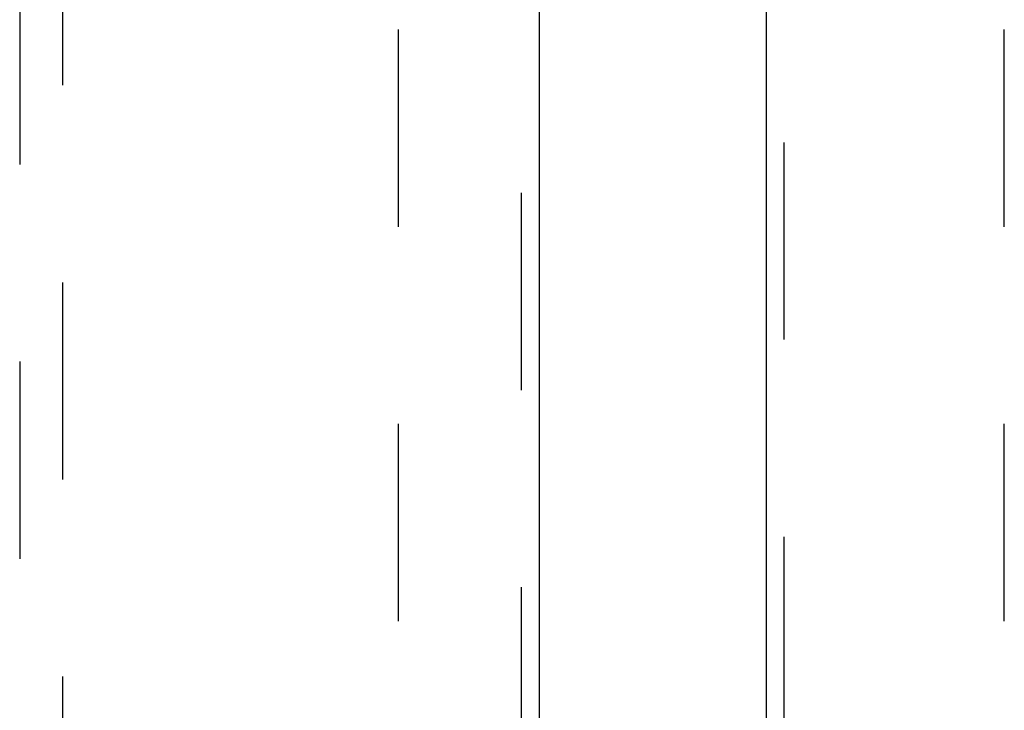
# Model space of a CAD drawing. Header units: inches. Extents: x 0 to 207, y 0 to 134.
# Tile 51 of 68: x 67.86 to 73.55, y 71.28 to 75.27. Entities that reach past the tile are written whole.
import ezdxf

# ---------------------------------------------------------------- set-up
doc = ezdxf.new("R2010")
doc.units = ezdxf.units.IN
doc.header["$LTSCALE"] = 11.383625
doc.header["$MEASUREMENT"] = 0
doc.linetypes.add('HIDDEN', pattern=[0.2, 0.1, -0.1])
for name, color, linetype in [('DEFAULT_2', 8, 'HIDDEN'), ('LEFTHAND_DOOR_ASSEMBLY', 7, 'CONTINUOUS'), ('RIGHTHAND_DOOR_ASSEMBLY', 7, 'CONTINUOUS')]:
    doc.layers.add(name, color=color, linetype=linetype)

msp = doc.modelspace()

# ---------------------------------------------------------------- linework, layer by layer
at = {"layer": 'DEFAULT_2', "color": 8, "linetype": 'HIDDEN'}
for p, q in [((70.0522, 37.6435), (70.0522, 98.6855)), ((73.5522, 37.6435), (73.5522, 98.6855))]:
    msp.add_line(p, q, dxfattribs=at)
at = {"layer": 'LEFTHAND_DOOR_ASSEMBLY', "color": 8, "linetype": 'HIDDEN'}
for p, q in [((70.7607, 99.3105), (70.7607, 37.0185)), ((67.8647, 98.337), (67.8647, 70.3352)), ((68.1147, 70.3352), (68.1147, 98.337))]:
    msp.add_line(p, q, dxfattribs=at)
at = {"layer": 'LEFTHAND_DOOR_ASSEMBLY', "color": 3, "linetype": 'Continuous'}
msp.add_line((70.8647, 99.3105), (70.8647, 37.0185), dxfattribs=at)
at = {"layer": 'RIGHTHAND_DOOR_ASSEMBLY', "color": 8, "linetype": 'HIDDEN'}
msp.add_line((72.2812, 59.7595), (72.2812, 76.5695), dxfattribs=at)
at = {"layer": 'RIGHTHAND_DOOR_ASSEMBLY', "color": 3, "linetype": 'Continuous'}
msp.add_line((72.1772, 76.4145), (72.1772, 59.9145), dxfattribs=at)

doc.saveas('drawing.dxf')
